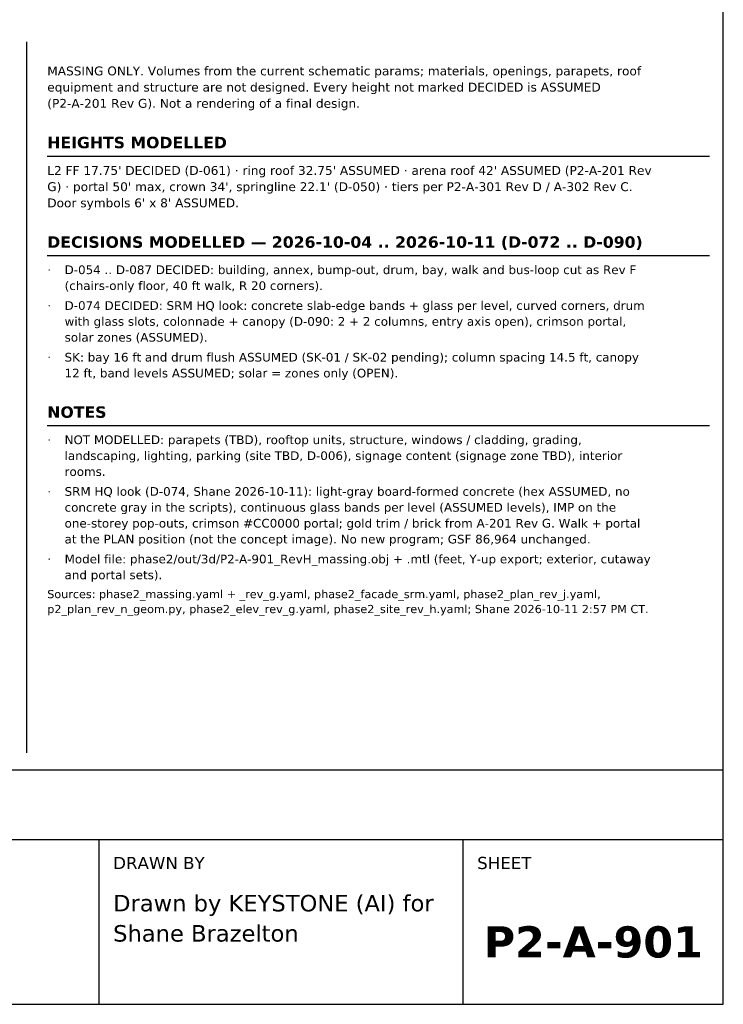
# Model space of a CAD drawing. Header units: inches. Extents: x 0.5 to 16.5, y 0.5 to 10.5.
# Tile 15 of 18: x 12.4 to 16.5, y 0.5 to 6.2. Entities that reach past the tile are written whole.
import ezdxf
from ezdxf.enums import TextEntityAlignment as Align

# ---------------------------------------------------------------- set-up
doc = ezdxf.new("R2010")
doc.units = ezdxf.units.IN
doc.header["$MEASUREMENT"] = 0
doc.layers.add('A-ANNO-TEXT', color=7, linetype='Continuous')
doc.layers.add('G-ANNO-TTLB', color=7, linetype='Continuous')
doc.styles.add('KS-BOLD', font='DejaVuSans-Bold.ttf')
doc.styles.add('KS-REG', font='DejaVuSans.ttf')

msp = doc.modelspace()

# ---------------------------------------------------------------- linework, layer by layer
at = {"layer": 'A-ANNO-TEXT'}
for p, q in [((12.48, 6.05), (12.48, 1.95)), ((12.6, 5.3911), (16.42, 5.3911)), ((12.6, 4.8173), (16.42, 4.8173)), ((12.6, 3.8368), (16.42, 3.8368))]:
    msp.add_line(p, q, dxfattribs=at)
at = {"layer": 'G-ANNO-TTLB'}
for p, q in [((0.5, 1.45), (16.5, 1.45)), ((12.9, 0.5), (12.9, 1.45)), ((15, 0.5), (15, 1.45))]:
    msp.add_line(p, q, dxfattribs=at)
for points in [[(0.5, 0.5), (16.5, 0.5), (16.5, 10.5), (0.5, 10.5)], [(0.5, 1.45), (16.5, 1.45), (16.5, 1.85), (0.5, 1.85)]]:
    msp.add_lwpolyline(points, close=True, dxfattribs=at)

# ---------------------------------------------------------------- texts
at = {"layer": 'A-ANNO-TEXT'}
for s, height, style, p in [('MASSING ONLY. Volumes from the current schematic params; materials, openings, parapets, roof', 0.051, 'KS-REG', (12.6, 5.8565)), ('equipment and structure are not designed. Every height not marked DECIDED is ASSUMED', 0.051, 'KS-REG', (12.6, 5.763)), ('(P2-A-201 Rev G). Not a rendering of a final design.', 0.051, 'KS-REG', (12.6, 5.6695)), ('HEIGHTS MODELLED', 0.066, 'KS-BOLD', (12.6, 5.4361)), ("L2 FF 17.75' DECIDED (D-061) · ring roof 32.75' ASSUMED · arena roof 42' ASSUMED (P2-A-201 Rev", 0.051, 'KS-REG', (12.6, 5.2826)), ("G) · portal 50' max, crown 34', springline 22.1' (D-050) · tiers per P2-A-301 Rev D / A-302 Rev C.", 0.051, 'KS-REG', (12.6, 5.1891)), ("Door symbols 6' x 8' ASSUMED.", 0.051, 'KS-REG', (12.6, 5.0956)), ('DECISIONS MODELLED — 2026-10-04 .. 2026-10-11 (D-072 .. D-090)', 0.066, 'KS-BOLD', (12.6, 4.8623)), ('·', 0.05, 'KS-REG', (12.6, 4.7106)), ('D-054 .. D-087 DECIDED: building, annex, bump-out, drum, bay, walk and bus-loop cut as Rev F', 0.05, 'KS-REG', (12.7, 4.7106)), ('(chairs-only floor, 40 ft walk, R 20 corners).', 0.05, 'KS-REG', (12.7, 4.6189)), ('D-074 DECIDED: SRM HQ look: concrete slab-edge bands + glass per level, curved corners, drum', 0.05, 'KS-REG', (12.7, 4.5043)), ('·', 0.05, 'KS-REG', (12.6, 4.5043)), ('with glass slots, colonnade + canopy (D-090: 2 + 2 columns, entry axis open), crimson portal,', 0.05, 'KS-REG', (12.7, 4.4127)), ('solar zones (ASSUMED).', 0.05, 'KS-REG', (12.7, 4.321)), ('SK: bay 16 ft and drum flush ASSUMED (SK-01 / SK-02 pending); column spacing 14.5 ft, canopy', 0.05, 'KS-REG', (12.7, 4.2064)), ('·', 0.05, 'KS-REG', (12.6, 4.2064)), ('12 ft, band levels ASSUMED; solar = zones only (OPEN).', 0.05, 'KS-REG', (12.7, 4.1148)), ('NOTES', 0.066, 'KS-BOLD', (12.6, 3.8818)), ('·', 0.05, 'KS-REG', (12.6, 3.7302)), ('NOT MODELLED: parapets (TBD), rooftop units, structure, windows / cladding, grading,', 0.05, 'KS-REG', (12.7, 3.7302)), ('landscaping, lighting, parking (site TBD, D-006), signage content (signage zone TBD), interior', 0.05, 'KS-REG', (12.7, 3.6385)), ('rooms.', 0.05, 'KS-REG', (12.7, 3.5468)), ('SRM HQ look (D-074, Shane 2026-10-11): light-gray board-formed concrete (hex ASSUMED, no', 0.05, 'KS-REG', (12.7, 3.4323)), ('·', 0.05, 'KS-REG', (12.6, 3.4323)), ('concrete gray in the scripts), continuous glass bands per level (ASSUMED levels), IMP on the', 0.05, 'KS-REG', (12.7, 3.3406)), ('one-storey pop-outs, crimson #CC0000 portal; gold trim / brick from A-201 Rev G. Walk + portal', 0.05, 'KS-REG', (12.7, 3.2489)), ('at the PLAN position (not the concept image). No new program; GSF 86,964 unchanged.', 0.05, 'KS-REG', (12.7, 3.1573)), ('·', 0.05, 'KS-REG', (12.6, 3.0427)), ('Model file: phase2/out/3d/P2-A-901_RevH_massing.obj + .mtl (feet, Y-up export; exterior, cutaway', 0.05, 'KS-REG', (12.7, 3.0427)), ('and portal sets).', 0.05, 'KS-REG', (12.7, 2.951)), ('Sources: phase2_massing.yaml + _rev_g.yaml, phase2_facade_srm.yaml, phase2_plan_rev_j.yaml,', 0.047, 'KS-REG', (12.6, 2.8419)), ('p2_plan_rev_n_geom.py, phase2_elev_rev_g.yaml, phase2_site_rev_h.yaml; Shane 2026-10-11 2:57 PM CT.', 0.047, 'KS-REG', (12.6, 2.7558))]:
    msp.add_text(s, height=height, dxfattribs=dict(at, style=style)).set_placement(p)
at = {"layer": 'G-ANNO-TTLB', "style": 'KS-REG'}
for s, height, p in [('DRAWN BY', 0.07, (12.98, 1.28)), ('SHEET', 0.07, (15.08, 1.28)), ('Drawn by KEYSTONE (AI) for', 0.095, (12.98, 1.0358)), ('Shane Brazelton', 0.095, (12.98, 0.8617))]:
    msp.add_text(s, height=height, dxfattribs=at).set_placement(p)
at = {"layer": 'G-ANNO-TTLB', "style": 'KS-BOLD'}
msp.add_text('P2-A-901', height=0.18, dxfattribs=at).set_placement((15.75, 0.77), align=Align.CENTER)

doc.saveas('drawing.dxf')
